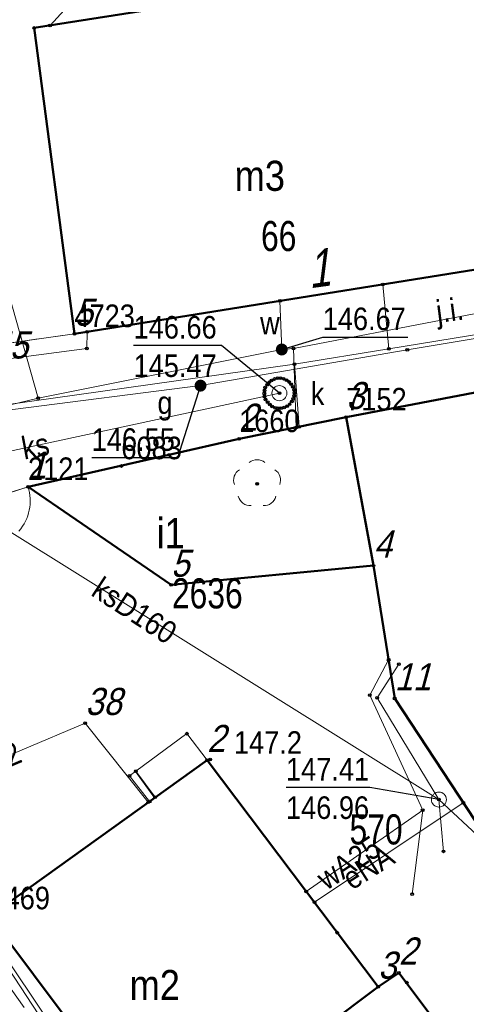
# Model space of a CAD drawing. Header units: metres. Extents: x 5551907 to 5556416, y 5709283 to 5712755.
# Tile 76 of 100: x 5554581 to 5554596, y 5710670 to 5710703. Entities that reach past the tile are written whole.
import ezdxf
from ezdxf.enums import TextEntityAlignment as Align

# ---------------------------------------------------------------- set-up
doc = ezdxf.new("R2010")
doc.units = ezdxf.units.M
for name, pattern in [('1.5_0.5', [2, 1.5, -0.5]), ('219-500', [0]), ('otof_500', [0])]:
    doc.linetypes.add(name, pattern=pattern)
doc.layers.get('0').update_dxf_attribs({"color": 2, "lineweight": 5})
doc.styles.get("Standard").update_dxf_attribs({"font": 'Working1250', "width": 0.75})

# ---------------------------------------------------------------- blocks, each defined once
blk = doc.blocks.new('PUNKTBUD')
at = {"color": 0}
blk.add_circle((0, 0), 0.045, dxfattribs=at)
blk = doc.blocks.new('203')
at = {"linetype": 'Continuous', "lineweight": 0}
h = blk.add_hatch(color=0, dxfattribs=at)
edge = h.paths.add_edge_path()
edge.add_arc((0, 0), 0.045, 0, 360)
blk = doc.blocks.new('OK04')
at = {"color": 0, "linetype": 'Continuous', "lineweight": 0}
blk.add_arc((1.5, 0.001), 1.5, 120, 180, dxfattribs=at)
blk = doc.blocks.new('US25')
at = {"linetype": 'Continuous', "lineweight": 0}
h = blk.add_hatch(color=0, dxfattribs=at)
edge = h.paths.add_edge_path()
edge.add_arc((0, 0), 0.2, 0, 360)
blk = doc.blocks.new('PW01')
at = {"linetype": 'Continuous', "lineweight": 13}
h = blk.add_hatch(color=0, dxfattribs=at)
edge = h.paths.add_edge_path()
edge.add_arc((0, 0), 0.045, 0, 360)
blk = doc.blocks.new('OP021')
at = {"linetype": 'Continuous', "lineweight": 13}
h = blk.add_hatch(color=0, dxfattribs=at)
edge = h.paths.add_edge_path()
edge.add_arc((0, 0), 0.05, 0, 360)
at = {"color": 0, "linetype": 'Continuous', "lineweight": 13}
for centre, start, end in [((0, 0.4), 49.272, 130.728), ((-0.38, 0.124), 121.308, 202.548), ((0.38, 0.124), 337.452, 58.692), ((-0.235, -0.324), 193.221, 274.871), ((0.235, -0.324), 265.129, 346.779)]:
    blk.add_arc(centre, 0.4, start, end, dxfattribs=at)
blk = doc.blocks.new('US22')
at = {"color": 0, "linetype": 'Continuous', "lineweight": 13}
blk.add_circle((0, 0), 0.25, dxfattribs=at)
blk = doc.blocks.new('US15')
at = {"color": 0, "linetype": 'Continuous', "lineweight": 13}
blk.add_circle((0, 0), 0.25, dxfattribs=at)
blk = doc.blocks.new('PIKIETAW1891')
at = {"color": 0}
blk.add_circle((0, 0), 0.045, dxfattribs=at)

msp = doc.modelspace()

# ---------------------------------------------------------------- linework, layer by layer
at = {"layer": '218-kontur użytku gruntowego', "color": 3, "linetype": 'CONTINUOUS', "lineweight": 18, "flags": 128}
for points in [[(5554582.56, 5710692.34), (5554598.18, 5710694.84)], [(5554598.18, 5710694.84), (5554582.56, 5710692.34)], [(5554574.89, 5710691.25), (5554582.56, 5710692.34)], [(5554582.56, 5710692.34), (5554574.89, 5710691.25)], [(5554597.32, 5710690.67), (5554591.59, 5710689.57)], [(5554591.59, 5710689.57), (5554597.32, 5710690.67)], [(5554591.59, 5710689.57), (5554588.03, 5710688.85)], [(5554588.03, 5710688.85), (5554591.59, 5710689.57)], [(5554588.03, 5710688.85), (5554584.12, 5710687.95)], [(5554584.12, 5710687.95), (5554588.03, 5710688.85)], [(5554584.12, 5710687.95), (5554581.02, 5710687.26)], [(5554581.02, 5710687.26), (5554584.12, 5710687.95)], [(5554581.02, 5710687.26), (5554574.57, 5710685.19)], [(5554574.57, 5710685.19), (5554581.02, 5710687.26)], [(5554579.74, 5710673), (5554585.52, 5710665.29)], [(5554585.52, 5710665.29), (5554579.74, 5710673)]]:
    msp.add_lwpolyline(points, dxfattribs=at)
at = {"layer": '219-działka ewidencyjna', "color": 7, "linetype": '219-500', "lineweight": 18, "flags": 128}
for points in [[(5554598.18, 5710694.84), (5554582.56, 5710692.34)], [(5554582.56, 5710692.34), (5554574.89, 5710691.25)], [(5554597.32, 5710690.67), (5554591.59, 5710689.57)], [(5554591.59, 5710689.57), (5554588.03, 5710688.85)], [(5554588.03, 5710688.85), (5554584.12, 5710687.95)], [(5554584.12, 5710687.95), (5554581.02, 5710687.26)], [(5554581.02, 5710687.26), (5554574.57, 5710685.19)], [(5554579.74, 5710673), (5554585.52, 5710665.29)]]:
    msp.add_lwpolyline(points, dxfattribs=at)
at = {"layer": '312-budynek ewidencyjny', "color": 7, "linetype": 'CONTINUOUS', "lineweight": 50, "flags": 128}
for points in [[(5554581.22, 5710702.5), (5554596.18, 5710704.85)], [(5554582.56, 5710692.34), (5554581.22, 5710702.5)], [(5554598.18, 5710694.84), (5554582.56, 5710692.34)], [(5554591.59, 5710689.57), (5554597.32, 5710690.67)], [(5554588.03, 5710688.85), (5554591.59, 5710689.57)], [(5554591.59, 5710689.57), (5554592.5, 5710684.64)], [(5554592.5, 5710684.64), (5554591.59, 5710689.57)], [(5554581.02, 5710687.26), (5554588.03, 5710688.85)], [(5554585.77, 5710684), (5554581.02, 5710687.26)], [(5554592.5, 5710684.64), (5554585.77, 5710684)], [(5554593.2, 5710680.23), (5554592.5, 5710684.64)], [(5554597.73, 5710673.34), (5554593.2, 5710680.23)], [(5554579.74, 5710673), (5554586.97, 5710678.18)], [(5554586.97, 5710678.18), (5554592.65, 5710670.65)], [(5554585.52, 5710665.29), (5554579.74, 5710673)], [(5554592.65, 5710670.65), (5554593.34, 5710671.12)], [(5554593.34, 5710671.12), (5554602.33, 5710659.16)], [(5554585.52, 5710665.29), (5554592.65, 5710670.65)], [(5554592.65, 5710670.65), (5554585.52, 5710665.29)]]:
    msp.add_lwpolyline(points, dxfattribs=at)
at = {"layer": '352-schody', "color": 7, "linetype": 'CONTINUOUS', "lineweight": 18, "flags": 128}
msp.add_lwpolyline([(5554584.6, 5710677.81), (5554585.24, 5710676.95), (5554585.06, 5710676.81), (5554584.39, 5710677.66)], close=True, dxfattribs=at)
msp.add_lwpolyline([(5554584.6, 5710677.81), (5554585.24, 5710676.95), (5554585.06, 5710676.81), (5554584.39, 5710677.66)], close=True, dxfattribs=at)
msp.add_lwpolyline([(5554585.217, 5710676.932), (5554584.593, 5710677.805)], dxfattribs=at)
at = {"layer": 'furtka', "color": 7, "linetype": 'otof_500', "lineweight": 18, "flags": 128}
msp.add_lwpolyline([(5554581.02, 5710687.26), (5554580.47, 5710687.08)], dxfattribs=at)
at = {"layer": 'inny obiekt trwale związany z budynkiem (powierzchnia)', "color": 7, "linetype": 'CONTINUOUS', "lineweight": 18, "flags": 128}
msp.add_lwpolyline([(5554584.6, 5710677.81), (5554586.3, 5710679.06), (5554586.97, 5710678.18), (5554585.24, 5710676.95)], close=True, dxfattribs=at)
at = {"layer": 'jezdnia', "color": 7, "linetype": '1.5_0.5', "lineweight": 18, "flags": 128}
for points in [[(5554518.33, 5710769.05), (5554532.95, 5710743.99), (5554536.22, 5710738.38), (5554552.05, 5710711.22), (5554560.73, 5710695.29), (5554561.92, 5710693.81), (5554569.6, 5710680.85), (5554575.73, 5710670.65), (5554603.83, 5710627.01), (5554609.82, 5710629.69), (5554596.71, 5710647.84), (5554578.75, 5710672.96), (5554575.45, 5710680.03), (5554574.11, 5710683.4), (5554573.92, 5710684.32), (5554574.13, 5710685.01), (5554574.57, 5710685.19), (5554574.89, 5710691.25), (5554574.9, 5710691.73), (5554573.99, 5710692.3), (5554571.83, 5710693.35), (5554570.46, 5710694.21), (5554569.64, 5710695.02), (5554566.41, 5710700.42), (5554565.96, 5710701.56), (5554565.65, 5710703.1), (5554557.03, 5710718.39), (5554556.01, 5710719.47), (5554552.43, 5710725.14), (5554548.9, 5710731.54), (5554542.14, 5710743.53), (5554541.8, 5710744.15), (5554539.98, 5710747.24), (5554537.84, 5710750.92), (5554526.91, 5710768.76), (5554523.93, 5710773.48)], [(5554574.9, 5710691.73), (5554574.49, 5710685.2), (5554581.02, 5710687.26), (5554584.12, 5710687.95), (5554588.03, 5710688.85), (5554591.59, 5710689.57), (5554597.32, 5710690.67), (5554602.82, 5710691.6), (5554606.84, 5710692.32), (5554619.9, 5710694.62), (5554633.25, 5710695.38), (5554642.9, 5710696.95), (5554654.64, 5710698.74), (5554664.55, 5710700.22), (5554649.01, 5710707.74), (5554649.17, 5710704.6), (5554648.49, 5710703.32), (5554647.71, 5710702.88), (5554644.63, 5710702), (5554624.99, 5710699.02), (5554616.99, 5710697.72), (5554610.71, 5710696.81), (5554598.18, 5710694.84), (5554582.56, 5710692.34), (5554574.89, 5710691.25)]]:
    msp.add_lwpolyline(points, close=True, dxfattribs=at)
at = {"layer": 'przewód elektroenergetyczny podziemny', "color": 1, "linetype": 'CONTINUOUS', "lineweight": 18, "flags": 128}
for points in [[(5554594.82, 5710652.52), (5554583.35, 5710666.71), (5554579.37, 5710672.77), (5554575.71, 5710680.04), (5554574.03, 5710684.3), (5554568.75, 5710681.89), (5554561.2, 5710693.57), (5554557.94, 5710691.6), (5554557.01, 5710690.47)], [(5554590.54, 5710673.46), (5554595.48, 5710676.76)]]:
    msp.add_lwpolyline(points, dxfattribs=at)
at = {"layer": 'przewód gazowy', "color": 40, "linetype": 'CONTINUOUS', "lineweight": 18, "flags": 128}
msp.add_lwpolyline([(5554639.8, 5710698.68), (5554632.81, 5710697.59), (5554625.04, 5710696.74), (5554624.24, 5710696.82), (5554621.75, 5710697.22), (5554619.98, 5710696.9), (5554615.11, 5710695.52), (5554606, 5710693.8), (5554604.93, 5710693.69), (5554593.62, 5710691.81), (5554586.75, 5710690.62), (5554580.52, 5710689.83), (5554573.35, 5710688.27), (5554573.04, 5710688.18), (5554571.43, 5710687.86), (5554568.29, 5710686.03)], dxfattribs=at)
at = {"layer": 'przewód kanalizacyjny', "color": 34, "linetype": 'CONTINUOUS', "lineweight": 18, "flags": 128}
for points in [[(5554587.08, 5710708.43), (5554581.75, 5710702.58)], [(5554567.54, 5710688.19), (5554589.87, 5710691.33), (5554593.01, 5710691.84), (5554603.18, 5710693.5), (5554605.39, 5710693.9), (5554612.64, 5710695.04), (5554621.39, 5710696.47), (5554635.01, 5710698.49), (5554640.38, 5710699.48), (5554653.98, 5710701.55), (5554654.86, 5710701.73), (5554664.71, 5710703.46), (5554668.24, 5710703.85), (5554675.18, 5710699.24), (5554682.8, 5710693.93), (5554700.01, 5710681), (5554707.79, 5710674.54), (5554709.34, 5710673.27), (5554715.77, 5710668.46), (5554720.71, 5710665.84)], [(5554593.01, 5710691.84), (5554592.81, 5710693.98)], [(5554589.87, 5710691.33), (5554590.03, 5710689.25)], [(5554589.37, 5710690.37), (5554577.17, 5710687.75), (5554568.42, 5710684.56)], [(5554594.67, 5710676.87), (5554577.23, 5710687.76)], [(5554593.34, 5710681.37), (5554592.62, 5710680.25), (5554594.67, 5710676.87)], [(5554594.67, 5710676.87), (5554594.82, 5710675.15)], [(5554594.67, 5710676.87), (5554596.57, 5710675.1)]]:
    msp.add_lwpolyline(points, dxfattribs=at)
at = {"layer": 'przewód telekomunikacyjny podziemny', "color": 30, "linetype": 'CONTINUOUS', "lineweight": 18, "flags": 128}
for points in [[(5554573.32, 5710693.31), (5554574.06, 5710685.14), (5554575.81, 5710680.28), (5554579.45, 5710672.85), (5554583.27, 5710667.16), (5554595.75, 5710650.3)], [(5554574.4, 5710692.69), (5554574.82, 5710690.78), (5554582.97, 5710691.85), (5554582.98, 5710692.41)]]:
    msp.add_lwpolyline(points, dxfattribs=at)
at = {"layer": 'przewód wodociągowy', "color": 5, "linetype": 'CONTINUOUS', "lineweight": 18, "flags": 128}
for points in [[(5554654.31, 5710701.74), (5554639.37, 5710699.42), (5554622.1, 5710697.11), (5554605.42, 5710694.84), (5554589.84, 5710691.85), (5554589.45, 5710691.82), (5554581.36, 5710690.2), (5554577.62, 5710689.31), (5554573.4, 5710688.31)], [(5554581.36, 5710690.2), (5554579.88, 5710695.39)], [(5554589.45, 5710691.82), (5554589.39, 5710693.44)], [(5554589.84, 5710691.85), (5554589.93, 5710689.23)], [(5554594.13, 5710676.52), (5554592.37, 5710680.34), (5554593, 5710681.51)], [(5554574.4, 5710675.8), (5554574.54, 5710675.86), (5554582.92, 5710679.41), (5554585.01, 5710676.78)], [(5554590.26, 5710673.82), (5554594.13, 5710676.52)], [(5554594.13, 5710676.52), (5554593.78, 5710673.73)]]:
    msp.add_lwpolyline(points, dxfattribs=at)
at = {"layer": 'rzedna-Atr2', "color": 7, "flags": 128}
for points in [[(5554589.45, 5710691.82), (5554590.81, 5710692.23), (5554593.637, 5710692.23)], [(5554589.37, 5710690.37), (5554587.45, 5710691.95), (5554584.527, 5710691.95)], [(5554586.75, 5710690.62), (5554585.99, 5710688.22), (5554583.136, 5710688.22)], [(5554594.67, 5710676.87), (5554592.38, 5710677.27), (5554589.59, 5710677.27)]]:
    msp.add_lwpolyline(points, dxfattribs=at)
at = {"layer": 'studnia kanalizacyjna', "color": 34, "linetype": 'CONTINUOUS', "lineweight": 18, "flags": 128}
msp.add_lwpolyline([(5554589.87, 5710690.38), (5554589.86, 5710690.28), (5554589.83, 5710690.18), (5554589.78, 5710690.09), (5554589.71, 5710690), (5554589.63, 5710689.94), (5554589.53, 5710689.89), (5554589.43, 5710689.87), (5554589.33, 5710689.87), (5554589.23, 5710689.88), (5554589.13, 5710689.93), (5554589.05, 5710689.99), (5554588.98, 5710690.07), (5554588.91, 5710690.16), (5554588.88, 5710690.26), (5554588.87, 5710690.36), (5554588.88, 5710690.46), (5554588.9, 5710690.56), (5554588.96, 5710690.65), (5554589.03, 5710690.73), (5554589.11, 5710690.79), (5554589.21, 5710690.84), (5554589.31, 5710690.87), (5554589.41, 5710690.87), (5554589.51, 5710690.85), (5554589.61, 5710690.8), (5554589.69, 5710690.74), (5554589.76, 5710690.67), (5554589.82, 5710690.58), (5554589.86, 5710690.48)], close=True, dxfattribs=at)

# ---------------------------------------------------------------- block references
at = {"layer": '203-punkt graniczny', "color": 7, "linetype": 'CONTINUOUS', "lineweight": 18}
for p in [(5554582.56, 5710692.34), (5554591.59, 5710689.57), (5554588.03, 5710688.85), (5554584.12, 5710687.95), (5554581.02, 5710687.26)]:
    msp.add_blockref('203', p, dxfattribs=at)
at = {"layer": 'drzewo liściaste', "color": 94, "linetype": 'CONTINUOUS', "lineweight": 18}
msp.add_blockref('OP021', (5554588.63, 5710687.36), dxfattribs=at)
at = {"layer": 'furtka', "color": 7, "linetype": 'CONTINUOUS', "lineweight": 18, "rotation": 198.122}
msp.add_blockref('OK04', (5554581.02, 5710687.26), dxfattribs=at)
at = {"layer": 'pikieta naturalna', "color": 7, "linetype": 'CONTINUOUS', "lineweight": 13}
msp.add_blockref('PW01', (5554587.07, 5710678.2), dxfattribs=at)
at = {"layer": 'Punkt budynku', "color": 5, "linetype": 'CONTINUOUS', "lineweight": 18}
for p in [(5554581.22, 5710702.5), (5554582.56, 5710692.34), (5554591.59, 5710689.57), (5554588.03, 5710688.85), (5554581.02, 5710687.26), (5554592.5, 5710684.64), (5554585.77, 5710684), (5554593.2, 5710680.23), (5554586.3, 5710679.06), (5554586.97, 5710678.18), (5554584.39, 5710677.66), (5554584.6, 5710677.81), (5554585.06, 5710676.81), (5554585.24, 5710676.95), (5554594.82, 5710675.15), (5554591.29, 5710672.45), (5554593.34, 5710671.12), (5554593.6, 5710670.79), (5554592.65, 5710670.65)]:
    msp.add_blockref('PUNKTBUD', p, dxfattribs=at)
at = {"layer": 'Punkt roboczy BDOT GESUT K1', "color": 6, "linetype": 'CONTINUOUS', "lineweight": 18}
for p in [(5554581.75, 5710702.58), (5554592.81, 5710693.98), (5554589.39, 5710693.44), (5554582.98, 5710692.41), (5554582.56, 5710692.34), (5554582.97, 5710691.85), (5554589.45, 5710691.82), (5554589.45, 5710691.82), (5554589.45, 5710691.82), (5554589.84, 5710691.85), (5554589.84, 5710691.85), (5554593.01, 5710691.84), (5554593.01, 5710691.84), (5554593.62, 5710691.81), (5554589.87, 5710691.33), (5554589.87, 5710691.33), (5554589.11, 5710690.79), (5554589.21, 5710690.84), (5554589.31, 5710690.87), (5554589.41, 5710690.87), (5554589.51, 5710690.85), (5554589.61, 5710690.8), (5554589.69, 5710690.74), (5554586.75, 5710690.62), (5554586.75, 5710690.62), (5554588.88, 5710690.46), (5554588.9, 5710690.56), (5554588.96, 5710690.65), (5554589.03, 5710690.73), (5554589.76, 5710690.67), (5554589.82, 5710690.58), (5554589.86, 5710690.48), (5554581.36, 5710690.2), (5554581.36, 5710690.2), (5554588.87, 5710690.36), (5554588.88, 5710690.26), (5554588.91, 5710690.16), (5554589.37, 5710690.37), (5554589.37, 5710690.37), (5554589.78, 5710690.09), (5554589.83, 5710690.18), (5554589.86, 5710690.28), (5554589.87, 5710690.38), (5554588.98, 5710690.07), (5554589.05, 5710689.99), (5554589.13, 5710689.93), (5554589.23, 5710689.88), (5554589.33, 5710689.87), (5554589.43, 5710689.87), (5554589.53, 5710689.89), (5554589.63, 5710689.94), (5554589.71, 5710690), (5554591.59, 5710689.57), (5554589.93, 5710689.23), (5554590.03, 5710689.25), (5554588.03, 5710688.85), (5554584.12, 5710687.95), (5554581.02, 5710687.26), (5554581.02, 5710687.26), (5554588.63, 5710687.36), (5554593, 5710681.51), (5554593.34, 5710681.37), (5554592.37, 5710680.34), (5554592.62, 5710680.25), (5554582.92, 5710679.41), (5554587.07, 5710678.2), (5554585.01, 5710676.78), (5554594.67, 5710676.87), (5554594.67, 5710676.87), (5554594.67, 5710676.87), (5554594.67, 5710676.87), (5554594.67, 5710676.87), (5554595.48, 5710676.76), (5554594.13, 5710676.52), (5554594.13, 5710676.52), (5554594.13, 5710676.52), (5554594.82, 5710675.15), (5554590.26, 5710673.82), (5554593.78, 5710673.73), (5554590.54, 5710673.46)]:
    msp.add_blockref('PIKIETAW1891', p, dxfattribs=at)
at = {"layer": 'rzedna', "color": 5, "linetype": 'CONTINUOUS', "lineweight": 18}
msp.add_blockref('PW01', (5554589.45, 5710691.82), dxfattribs=at)
at = {"layer": 'rzedna', "color": 40, "linetype": 'CONTINUOUS', "lineweight": 18}
msp.add_blockref('PW01', (5554586.75, 5710690.62), dxfattribs=at)
at = {"layer": 'rzedna', "color": 34, "linetype": 'CONTINUOUS', "lineweight": 18}
for p in [(5554589.37, 5710690.37), (5554594.67, 5710676.87)]:
    msp.add_blockref('PW01', p, dxfattribs=at)
at = {"layer": 'studnia kanalizacyjna', "color": 34, "linetype": 'CONTINUOUS', "lineweight": 18}
msp.add_blockref('US15', (5554594.67, 5710676.87), dxfattribs=at)
at = {"layer": 'właz do komory lub kanału - okrągły', "color": 7, "linetype": 'CONTINUOUS', "lineweight": 18}
msp.add_blockref('US22', (5554589.37, 5710690.37), dxfattribs=at)
at = {"layer": 'zasuwa lub zawór', "color": 5, "linetype": 'CONTINUOUS', "lineweight": 18}
msp.add_blockref('US25', (5554589.45, 5710691.82), dxfattribs=at)
at = {"layer": 'zasuwa lub zawór', "color": 40, "linetype": 'CONTINUOUS', "lineweight": 18}
msp.add_blockref('US25', (5554586.75, 5710690.62), dxfattribs=at)

# ---------------------------------------------------------------- texts
at = {"layer": '203-punkt graniczny-Atr103', "color": 7, "width": 0.9}
for s, p in [('4723', (5554582.56, 5710692.34)), ('4723', (5554582.56, 5710692.34)), ('7152', (5554591.59, 5710689.57)), ('7152', (5554591.59, 5710689.57)), ('1660', (5554588.03, 5710688.85)), ('1660', (5554588.03, 5710688.85)), ('6083', (5554584.12, 5710687.95)), ('6083', (5554584.12, 5710687.95)), ('2121', (5554581.02, 5710687.26)), ('2121', (5554581.02, 5710687.26)), ('4469', (5554579.74, 5710673)), ('4469', (5554579.74, 5710673))]:
    msp.add_text(s, height=0.75, dxfattribs=at).set_placement(p, align=Align.BOTTOM_LEFT)
at = {"layer": '211-numer działki ewidencyjnej', "color": 7, "linetype": 'CONTINUOUS', "lineweight": 18, "width": 0.79}
msp.add_text('570', height=1, dxfattribs=at).set_placement((5554591.7, 5710675.38))
at = {"layer": '238-Punkt adresowy budynku', "color": 7, "linetype": 'CONTINUOUS', "lineweight": 25, "oblique": 15, "width": 0.79}
msp.add_text('1', height=1.25, rotation=7.775, dxfattribs=at).set_placement((5554590.74, 5710693.9), align=Align.CENTER)
at = {"layer": '312-oznaczenie budynku ewidencyjnego', "color": 7, "linetype": 'CONTINUOUS', "lineweight": 18, "width": 0.79}
for s, p in [('66', (5554588.76, 5710696.09)), ('2636', (5554585.8, 5710684.22))]:
    msp.add_text(s, height=1, dxfattribs=at).set_placement(p, align=Align.TOP_LEFT)
at = {"layer": '312-oznaczenie budynku ewidencyjnego-Atr117', "color": 7, "width": 0.9}
for s, p in [('m3', (5554588.72, 5710697.59)), ('i1', (5554585.76, 5710685.72)), ('m2', (5554585.23, 5710670.71))]:
    msp.add_text(s, height=1, dxfattribs=at).set_placement(p, align=Align.MIDDLE_CENTER)
at = {"layer": 'jezdnia-Atr17', "color": 7, "width": 0.9}
msp.add_text('j.i.', height=0.75, rotation=7.518, dxfattribs=at).set_placement((5554594.63, 5710692.7))
at = {"layer": 'pikieta naturalna-Atr2', "color": 7, "width": 0.9}
msp.add_text('147.2', height=0.75, dxfattribs=at).set_placement((5554587.86, 5710678.39))
at = {"layer": 'przewód elektroenergetyczny podziemny-Atr1', "color": 1, "width": 0.9}
msp.add_text('eNA', height=0.75, rotation=32.49, dxfattribs=at).set_placement((5554591.58, 5710674.16), align=Align.MIDDLE_LEFT)
at = {"layer": 'przewód kanalizacyjny-Atr1', "color": 34, "width": 0.9}
for s, rotation, p in [('ks', 10.814, (5554580.82, 5710688.53)), ('ksD160', 326.712, (5554583.28, 5710683.99))]:
    msp.add_text(s, height=0.75, rotation=rotation, dxfattribs=at).set_placement(p, align=Align.MIDDLE_LEFT)
at = {"layer": 'przewód wodociągowy-Atr1', "color": 5, "width": 0.9}
for s, rotation, p in [('wo32', 22.958, (5554578.74, 5710677.64)), ('wA25', 33.596, (5554590.73, 5710674.15))]:
    msp.add_text(s, height=0.75, rotation=rotation, dxfattribs=at).set_placement(p, align=Align.MIDDLE_LEFT)
at = {"layer": 'Punkt budynku-Atr104', "color": 5, "oblique": 15, "width": 0.9}
for s, p in [('5', (5554582.56, 5710692.34)), ('3', (5554591.59, 5710689.57)), ('2', (5554588.03, 5710688.85)), ('1', (5554581.02, 5710687.26)), ('4', (5554592.5, 5710684.64)), ('5', (5554585.77, 5710684)), ('11', (5554593.2, 5710680.23)), ('2', (5554586.97, 5710678.18)), ('2', (5554593.34, 5710671.12)), ('3', (5554592.65, 5710670.65))]:
    msp.add_text(s, height=0.9, dxfattribs=at).set_placement(p, align=Align.BOTTOM_LEFT)
at = {"layer": 'Punkt roboczy BDOT GESUT K1-Atr103', "color": 6, "oblique": 15, "width": 0.9}
for s, p in [('45', (5554579.81, 5710691.25)), ('38', (5554582.92, 5710679.41))]:
    msp.add_text(s, height=0.9, dxfattribs=at).set_placement(p, align=Align.BOTTOM_LEFT)
at = {"layer": 'rzedna-Atr2', "color": 5, "width": 0.9}
msp.add_text('146.67', height=0.75, dxfattribs=at).set_placement((5554590.81, 5710692.238), align=Align.BOTTOM_LEFT)
at = {"layer": 'rzedna-Atr2', "color": 34, "width": 0.9}
for s, p in [('146.66', (5554584.527, 5710691.958)), ('147.41', (5554589.59, 5710677.277))]:
    msp.add_text(s, height=0.75, dxfattribs=at).set_placement(p, align=Align.BOTTOM_LEFT)
at = {"layer": 'rzedna-Atr2', "color": 40, "width": 0.9}
msp.add_text('146.55', height=0.75, dxfattribs=at).set_placement((5554583.136, 5710688.228), align=Align.BOTTOM_LEFT)
at = {"layer": 'rzedna-Atr3', "color": 34, "width": 0.9}
for s, p in [('145.47', (5554584.527, 5710690.683)), ('146.96', (5554589.59, 5710676.002))]:
    msp.add_text(s, height=0.75, dxfattribs=at).set_placement(p, align=Align.BOTTOM_LEFT)
at = {"layer": 'właz do komory lub kanału - okrągły-Atr17', "color": 7, "width": 0.9}
msp.add_text('k', height=0.75, dxfattribs=at).set_placement((5554590.41, 5710689.98))
at = {"layer": 'zasuwa lub zawór-Atr17', "color": 5, "width": 0.9}
msp.add_text('w', height=0.75, dxfattribs=at).set_placement((5554588.73, 5710692.32))
at = {"layer": 'zasuwa lub zawór-Atr17', "color": 40, "width": 0.9}
msp.add_text('g', height=0.75, dxfattribs=at).set_placement((5554585.32, 5710689.68))

doc.saveas('drawing.dxf')
